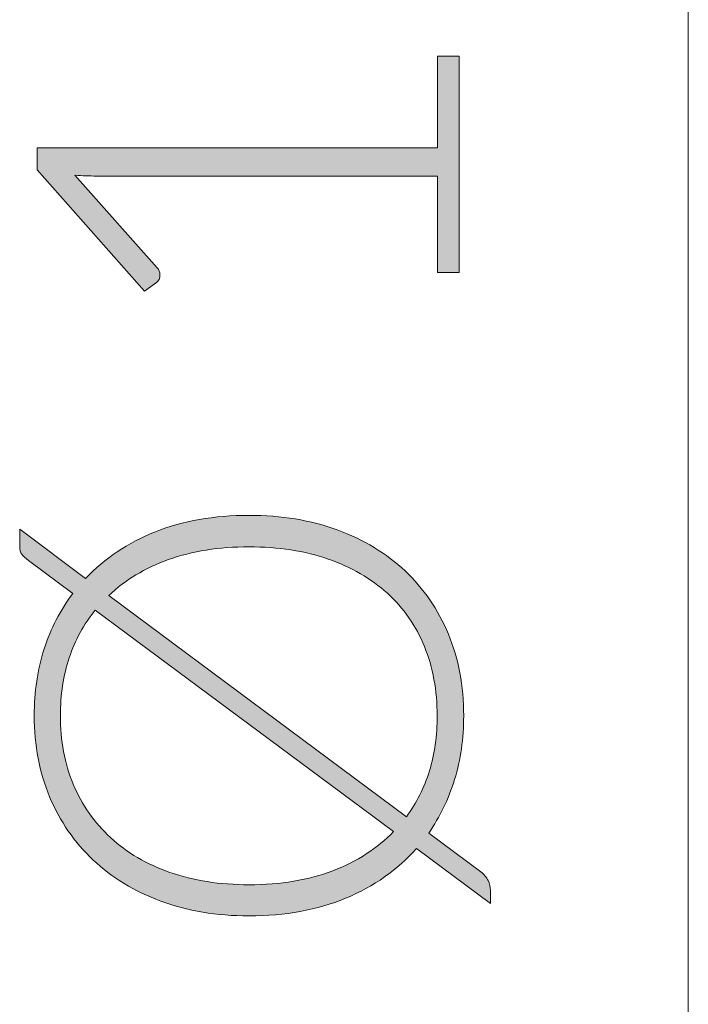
# Model space of a CAD drawing. Header units: inches. Extents: x 37 to 169, y -264 to -88.
# Tile 10 of 29: x 37.16 to 39.54, y -185.26 to -181.75. Entities that reach past the tile are written whole.
import ezdxf

# ---------------------------------------------------------------- set-up
doc = ezdxf.new("R2010")
doc.units = ezdxf.units.IN
doc.header["$MEASUREMENT"] = 0
doc.layers.add('Capa 1', color=7, linetype='Continuous')

# ---------------------------------------------------------------- blocks, each defined once
blk = doc.blocks.new('block 33')
at = {"layer": 'Capa 1'}
h = blk.add_hatch(color=250, dxfattribs=at)
h.dxf.hatch_style = 2
edge = h.paths.add_edge_path()
edge.add_spline(control_points=[(38.6504, -182.6486), (38.6504, -182.6486), (38.6504, -182.3045), (38.6504, -182.3045), (38.6504, -182.3045), (37.4344, -182.3045), (37.4344, -182.3045), (37.4105, -182.3045), (37.385, -182.3034), (37.3581, -182.3014), (37.3581, -182.3014), (37.6514, -182.6314), (37.6514, -182.6314), (37.6578, -182.6383), (37.6611, -182.6469), (37.6611, -182.6569), (37.6611, -182.6686), (37.6568, -182.6783), (37.6483, -182.6845), (37.6483, -182.6845), (37.606, -182.7151), (37.606, -182.7151), (37.606, -182.7151), (37.2236, -182.2821), (37.2236, -182.2821), (37.2236, -182.2821), (37.2236, -182.2039), (37.2236, -182.2039), (37.2236, -182.2039), (38.6504, -182.2039), (38.6504, -182.2039), (38.6504, -182.2039), (38.6504, -181.8769), (38.6504, -181.8769), (38.6504, -181.8769), (38.7275, -181.8769), (38.7275, -181.8769), (38.7275, -181.8769), (38.7275, -182.6486), (38.7275, -182.6486), (38.7275, -182.6486), (38.6504, -182.6486), (38.6504, -182.6486)], knot_values=[0, 0, 0, 0, 1, 1, 1, 2, 2, 2, 3, 3, 3, 4, 4, 4, 5, 5, 5, 6, 6, 6, 7, 7, 7, 8, 8, 8, 9, 9, 9, 10, 10, 10, 11, 11, 11, 12, 12, 12, 13, 13, 13, 14, 14, 14, 14], degree=3, periodic=1)
h = blk.add_hatch(color=250, dxfattribs=at)
h.dxf.hatch_style = 2
edge = h.paths.add_edge_path()
edge.add_spline(control_points=[(37.9782, -183.514), (38.094, -183.514), (38.1989, -183.5313), (38.2931, -183.5657), (38.3873, -183.6005), (38.4678, -183.6491), (38.5344, -183.7118), (38.6011, -183.7748), (38.6524, -183.8499), (38.6889, -183.9374), (38.7255, -184.0249), (38.7434, -184.1218), (38.7434, -184.2285), (38.7434, -184.3095), (38.7327, -184.3853), (38.711, -184.4552), (38.6896, -184.5255), (38.6586, -184.5892), (38.6187, -184.6464), (38.6187, -184.6464), (38.8047, -184.7853), (38.8047, -184.7853), (38.8168, -184.7942), (38.8254, -184.8046), (38.8309, -184.8156), (38.836, -184.8273), (38.8388, -184.8387), (38.8388, -184.8507), (38.8388, -184.8507), (38.8388, -184.8972), (38.8388, -184.8972), (38.8388, -184.8972), (38.5751, -184.7016), (38.5751, -184.7016), (38.5074, -184.7777), (38.4233, -184.837), (38.3227, -184.879), (38.2221, -184.9207), (38.1074, -184.9417), (37.9782, -184.9417), (37.8631, -184.9417), (37.7586, -184.9245), (37.6644, -184.8893), (37.5703, -184.8542), (37.4899, -184.8056), (37.4232, -184.7426), (37.3564, -184.6799), (37.3047, -184.6048), (37.268, -184.5172), (37.2313, -184.4297), (37.2131, -184.3336), (37.2131, -184.2285), (37.2131, -184.1431), (37.2249, -184.0639), (37.2485, -183.9901), (37.2721, -183.9171), (37.3062, -183.851), (37.3507, -183.7924), (37.3507, -183.7924), (37.1929, -183.6749), (37.1929, -183.6749), (37.1817, -183.6663), (37.1736, -183.6591), (37.1686, -183.6525), (37.1636, -183.6463), (37.1612, -183.636), (37.1612, -183.6222), (37.1612, -183.6222), (37.1612, -183.5636), (37.1612, -183.5636), (37.1612, -183.5636), (37.3962, -183.7387), (37.3962, -183.7387), (37.4639, -183.667), (37.5467, -183.6119), (37.6449, -183.5726), (37.7429, -183.5337), (37.854, -183.514), (37.9782, -183.514)], knot_values=[0, 0, 0, 0, 1, 1, 1, 2, 2, 2, 3, 3, 3, 4, 4, 4, 5, 5, 5, 6, 6, 6, 7, 7, 7, 8, 8, 8, 9, 9, 9, 10, 10, 10, 11, 11, 11, 12, 12, 12, 13, 13, 13, 14, 14, 14, 15, 15, 15, 16, 16, 16, 17, 17, 17, 18, 18, 18, 19, 19, 19, 20, 20, 20, 21, 21, 21, 22, 22, 22, 23, 23, 23, 24, 24, 24, 25, 25, 25, 26, 26, 26, 26], degree=3, periodic=1)
edge = h.paths.add_edge_path()
edge.add_spline(control_points=[(37.9782, -184.8308), (38.091, -184.8308), (38.1908, -184.8142), (38.2773, -184.7808), (38.3637, -184.7477), (38.4357, -184.7012), (38.4936, -184.6413), (38.4936, -184.6413), (37.4299, -183.8517), (37.4299, -183.8517), (37.3898, -183.902), (37.3591, -183.9585), (37.3379, -184.0215), (37.3168, -184.0845), (37.3062, -184.1534), (37.3062, -184.2285), (37.3062, -184.3174), (37.3216, -184.3987), (37.3522, -184.4725), (37.3829, -184.5462), (37.4272, -184.6096), (37.4851, -184.6626), (37.5429, -184.7164), (37.6134, -184.7574), (37.6968, -184.7867), (37.78, -184.8159), (37.8738, -184.8308), (37.9782, -184.8308)], knot_values=[0, 0, 0, 0, 1, 1, 1, 2, 2, 2, 3, 3, 3, 4, 4, 4, 5, 5, 5, 6, 6, 6, 7, 7, 7, 8, 8, 8, 9, 9, 9, 9], degree=3, periodic=1)
edge = h.paths.add_edge_path()
edge.add_spline(control_points=[(37.9782, -183.6263), (37.8709, -183.6263), (37.7755, -183.6415), (37.6914, -183.6718), (37.6075, -183.7021), (37.5366, -183.7449), (37.4787, -183.8), (37.4787, -183.8), (38.5391, -184.5882), (38.5391, -184.5882), (38.5751, -184.5396), (38.6025, -184.4849), (38.6214, -184.4249), (38.64, -184.3643), (38.649, -184.2988), (38.649, -184.2285), (38.649, -184.1383), (38.6338, -184.0559), (38.6035, -183.9819), (38.5734, -183.9078), (38.5293, -183.8444), (38.4714, -183.7917), (38.4135, -183.7393), (38.3432, -183.6987), (38.2602, -183.6698), (38.1773, -183.6408), (38.0833, -183.6263), (37.9782, -183.6263)], knot_values=[0, 0, 0, 0, 1, 1, 1, 2, 2, 2, 3, 3, 3, 4, 4, 4, 5, 5, 5, 6, 6, 6, 7, 7, 7, 8, 8, 8, 9, 9, 9, 9], degree=3, periodic=1)
at = {"layer": 'Capa 1', "lineweight": 0}
for points, knots in [([(38.6504, -182.6486), (38.6504, -182.6486), (38.6504, -182.3045), (38.6504, -182.3045), (38.6504, -182.3045), (37.4344, -182.3045), (37.4344, -182.3045), (37.4105, -182.3045), (37.385, -182.3034), (37.3581, -182.3014), (37.3581, -182.3014), (37.6514, -182.6314), (37.6514, -182.6314), (37.6578, -182.6383), (37.6611, -182.6469), (37.6611, -182.6569), (37.6611, -182.6686), (37.6568, -182.6783), (37.6483, -182.6845), (37.6483, -182.6845), (37.606, -182.7151), (37.606, -182.7151), (37.606, -182.7151), (37.2236, -182.2821), (37.2236, -182.2821), (37.2236, -182.2821), (37.2236, -182.2039), (37.2236, -182.2039), (37.2236, -182.2039), (38.6504, -182.2039), (38.6504, -182.2039), (38.6504, -182.2039), (38.6504, -181.8769), (38.6504, -181.8769), (38.6504, -181.8769), (38.7275, -181.8769), (38.7275, -181.8769), (38.7275, -181.8769), (38.7275, -182.6486), (38.7275, -182.6486), (38.7275, -182.6486), (38.6504, -182.6486), (38.6504, -182.6486)], [0, 0, 0, 0, 1, 1, 1, 2, 2, 2, 3, 3, 3, 4, 4, 4, 5, 5, 5, 6, 6, 6, 7, 7, 7, 8, 8, 8, 9, 9, 9, 10, 10, 10, 11, 11, 11, 12, 12, 12, 13, 13, 13, 14, 14, 14, 14]), ([(37.9782, -183.514), (38.094, -183.514), (38.1989, -183.5313), (38.2931, -183.5657), (38.3873, -183.6005), (38.4678, -183.6491), (38.5344, -183.7118), (38.6011, -183.7748), (38.6524, -183.8499), (38.6889, -183.9374), (38.7255, -184.0249), (38.7434, -184.1218), (38.7434, -184.2285), (38.7434, -184.3095), (38.7327, -184.3853), (38.711, -184.4552), (38.6896, -184.5255), (38.6586, -184.5892), (38.6187, -184.6464), (38.6187, -184.6464), (38.8047, -184.7853), (38.8047, -184.7853), (38.8168, -184.7942), (38.8254, -184.8046), (38.8309, -184.8156), (38.836, -184.8273), (38.8388, -184.8387), (38.8388, -184.8507), (38.8388, -184.8507), (38.8388, -184.8972), (38.8388, -184.8972), (38.8388, -184.8972), (38.5751, -184.7016), (38.5751, -184.7016), (38.5074, -184.7777), (38.4233, -184.837), (38.3227, -184.879), (38.2221, -184.9207), (38.1074, -184.9417), (37.9782, -184.9417), (37.8631, -184.9417), (37.7586, -184.9245), (37.6644, -184.8893), (37.5703, -184.8542), (37.4899, -184.8056), (37.4232, -184.7426), (37.3564, -184.6799), (37.3047, -184.6048), (37.268, -184.5172), (37.2313, -184.4297), (37.2131, -184.3336), (37.2131, -184.2285), (37.2131, -184.1431), (37.2249, -184.0639), (37.2485, -183.9901), (37.2721, -183.9171), (37.3062, -183.851), (37.3507, -183.7924), (37.3507, -183.7924), (37.1929, -183.6749), (37.1929, -183.6749), (37.1817, -183.6663), (37.1736, -183.6591), (37.1686, -183.6525), (37.1636, -183.6463), (37.1612, -183.636), (37.1612, -183.6222), (37.1612, -183.6222), (37.1612, -183.5636), (37.1612, -183.5636), (37.1612, -183.5636), (37.3962, -183.7387), (37.3962, -183.7387), (37.4639, -183.667), (37.5467, -183.6119), (37.6449, -183.5726), (37.7429, -183.5337), (37.854, -183.514), (37.9782, -183.514)], [0, 0, 0, 0, 1, 1, 1, 2, 2, 2, 3, 3, 3, 4, 4, 4, 5, 5, 5, 6, 6, 6, 7, 7, 7, 8, 8, 8, 9, 9, 9, 10, 10, 10, 11, 11, 11, 12, 12, 12, 13, 13, 13, 14, 14, 14, 15, 15, 15, 16, 16, 16, 17, 17, 17, 18, 18, 18, 19, 19, 19, 20, 20, 20, 21, 21, 21, 22, 22, 22, 23, 23, 23, 24, 24, 24, 25, 25, 25, 26, 26, 26, 26]), ([(37.9782, -183.6263), (37.8709, -183.6263), (37.7755, -183.6415), (37.6914, -183.6718), (37.6075, -183.7021), (37.5366, -183.7449), (37.4787, -183.8), (37.4787, -183.8), (38.5391, -184.5882), (38.5391, -184.5882), (38.5751, -184.5396), (38.6025, -184.4849), (38.6214, -184.4249), (38.64, -184.3643), (38.649, -184.2988), (38.649, -184.2285), (38.649, -184.1383), (38.6338, -184.0559), (38.6035, -183.9819), (38.5734, -183.9078), (38.5293, -183.8444), (38.4714, -183.7917), (38.4135, -183.7393), (38.3432, -183.6987), (38.2602, -183.6698), (38.1773, -183.6408), (38.0833, -183.6263), (37.9782, -183.6263)], [0, 0, 0, 0, 1, 1, 1, 2, 2, 2, 3, 3, 3, 4, 4, 4, 5, 5, 5, 6, 6, 6, 7, 7, 7, 8, 8, 8, 9, 9, 9, 9]), ([(37.9782, -184.8308), (38.091, -184.8308), (38.1908, -184.8142), (38.2773, -184.7808), (38.3637, -184.7477), (38.4357, -184.7012), (38.4936, -184.6413), (38.4936, -184.6413), (37.4299, -183.8517), (37.4299, -183.8517), (37.3898, -183.902), (37.3591, -183.9585), (37.3379, -184.0215), (37.3168, -184.0845), (37.3062, -184.1534), (37.3062, -184.2285), (37.3062, -184.3174), (37.3216, -184.3987), (37.3522, -184.4725), (37.3829, -184.5462), (37.4272, -184.6096), (37.4851, -184.6626), (37.5429, -184.7164), (37.6134, -184.7574), (37.6968, -184.7867), (37.78, -184.8159), (37.8738, -184.8308), (37.9782, -184.8308)], [0, 0, 0, 0, 1, 1, 1, 2, 2, 2, 3, 3, 3, 4, 4, 4, 5, 5, 5, 6, 6, 6, 7, 7, 7, 8, 8, 8, 9, 9, 9, 9])]:
    blk.add_open_spline(points, degree=3, knots=knots, dxfattribs=at)

msp = doc.modelspace()

# ---------------------------------------------------------------- linework, layer by layer
at = {"layer": 'Capa 1', "color": 7, "lineweight": 9}
msp.add_lwpolyline([(39.5438, -153.827), (39.5438, -197.1363)], dxfattribs=at)

# ---------------------------------------------------------------- block references
at = {"layer": 'Capa 1'}
msp.add_blockref('block 33', (0, 0), dxfattribs=at)

doc.saveas('drawing.dxf')
